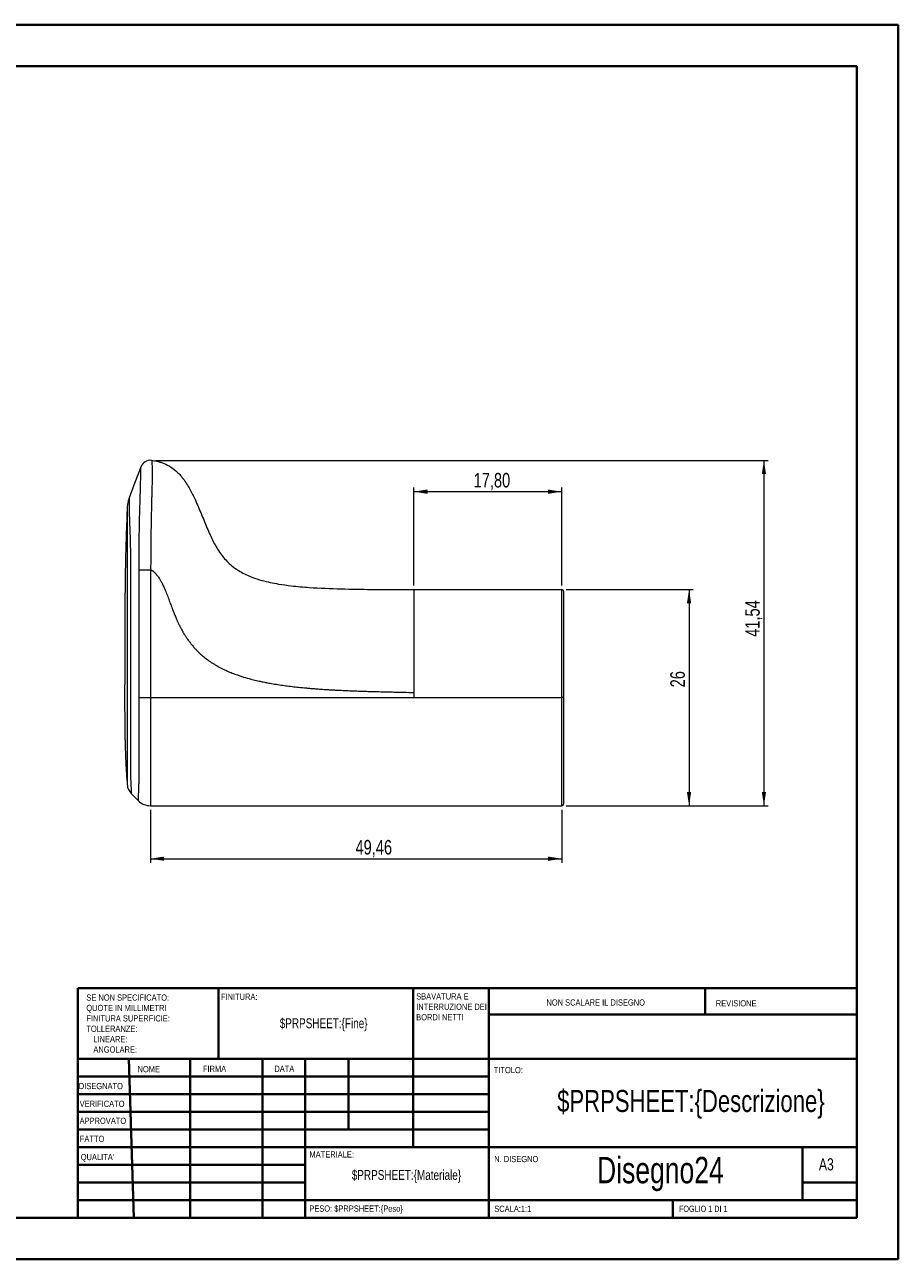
# Model space of a CAD drawing. Header units: millimetres. Extents: x 0 to 420, y 0 to 297.
# Tile 2 of 2: x 210 to 420, y 0 to 297. Entities that reach past the tile are written whole.
import ezdxf

# ---------------------------------------------------------------- set-up
doc = ezdxf.new("R2010")
doc.units = ezdxf.units.MM
doc.styles.add('SLDTEXTSTYLE0', font='TXT', dxfattribs={"width": 0.75})
doc.styles.add('SLDTEXTSTYLE1', font='TXT', dxfattribs={"width": 0.692308})
doc.dimstyles.new('SLDDIMSTYLE0', dxfattribs={"dimtxt": 3.5, "dimasz": 3.302, "dimexe": 0, "dimexo": 0.0625, "dimgap": 0.875, "dimtad": 1, "dimdec": 6, "dimlfac": 0.5, "dimrnd": 1e-09, "dimzin": 12, "dimdsep": 46, "dimtxsty": 'SLDTEXTSTYLE0', "dimsah": 1, "dimcen": 0.09, "dimadec": 0, "dimazin": 3, "dimtfac": 1, "dimtofl": 0, "dimtmove": 0, "dimatfit": 3, "dimfxl": 0, "dimfrac": 2, "dimtolj": 1, "dimtzin": 12, "dimarcsym": 0})
doc.dimstyles.new('SLDDIMSTYLE1', dxfattribs={"dimtxt": 3.5, "dimasz": 3.302, "dimexe": 0, "dimexo": 0.0625, "dimgap": 0.875, "dimtad": 1, "dimlfac": 0.5, "dimrnd": 1e-09, "dimzin": 12, "dimdsep": 46, "dimtxsty": 'SLDTEXTSTYLE0', "dimsah": 1, "dimcen": 0.09, "dimadec": 0, "dimazin": 3, "dimtfac": 1, "dimtofl": 0, "dimtmove": 0, "dimatfit": 3, "dimfxl": 0, "dimfrac": 2, "dimtolj": 1, "dimtzin": 12, "dimarcsym": 0})

# ---------------------------------------------------------------- blocks, each defined once
blk = doc.blocks.new('SW_NOTE_0')
at = {"color": 0, "linetype": 'Continuous', "lineweight": 0, "char_height": 1.5, "attachment_point": 1, "style": 'SLDTEXTSTYLE0'}
for s, insert in [('SBAVATURA E', (0, 1.93)), ('INTERRUZIONE DEI', (0, -0.57)), ('BORDI NETTI', (0, -3.07))]:
    blk.add_mtext(s, dxfattribs=dict(at, insert=insert))
blk = doc.blocks.new('SW_NOTE_1')
at = {"color": 0, "linetype": 'Continuous', "lineweight": 0, "char_height": 1.5, "attachment_point": 1, "style": 'SLDTEXTSTYLE0'}
for s, insert in [('SE NON SPECIFICATO:', (0, 1.93)), ('QUOTE IN MILLIMETRI', (0, -0.57)), ('TOLLERANZE:', (0, -5.57)), ('FINITURA SUPERFICIE:', (0, -3.07)), ('LINEARE:', (1.69, -8.07)), ('ANGOLARE:', (1.69, -10.57))]:
    blk.add_mtext(s, dxfattribs=dict(at, insert=insert))
blk = doc.blocks.new('_D_2')
at = {"color": 7, "linetype": 'Continuous', "lineweight": 0}
for p, q in [((240.29, 108.33), (240.29, 95.58)), ((339.21, 108.33), (339.21, 95.58)), ((240.29, 96.58), (339.21, 96.58))]:
    blk.add_line(p, q, dxfattribs=at)
for points in [[(240.29, 96.58), (243.6, 96.07), (243.6, 97.09)], [(339.21, 96.58), (335.9, 97.09), (335.9, 96.07)]]:
    blk.add_solid(points, dxfattribs=at)
at = {"color": 7, "linetype": 'Continuous', "lineweight": 0, "insert": (289.6, 101.09), "char_height": 3.5, "attachment_point": 1, "style": 'SLDTEXTSTYLE0'}
blk.add_mtext('49,46', dxfattribs=at)
blk = doc.blocks.new('_D_3')
at = {"color": 7, "linetype": 'Continuous', "lineweight": 0}
for p, q in [((340.21, 161.33), (370.78, 161.33)), ((369.78, 161.33), (369.78, 109.33)), ((340.21, 109.33), (370.78, 109.33))]:
    blk.add_line(p, q, dxfattribs=at)
for points in [[(369.78, 161.33), (369.27, 158.03), (370.29, 158.03)], [(369.78, 109.33), (370.29, 112.63), (369.27, 112.63)]]:
    blk.add_solid(points, dxfattribs=at)
at = {"color": 7, "linetype": 'Continuous', "lineweight": 0, "insert": (365.27, 137.81), "char_height": 3.5, "attachment_point": 1, "rotation": 90, "style": 'SLDTEXTSTYLE0'}
blk.add_mtext('26', dxfattribs=at)
blk = doc.blocks.new('_D_4')
at = {"color": 7, "linetype": 'Continuous', "lineweight": 0}
for p, q in [((303.61, 162.33), (303.61, 185.88)), ((303.61, 184.88), (339.21, 184.88)), ((339.21, 162.33), (339.21, 185.88))]:
    blk.add_line(p, q, dxfattribs=at)
for points in [[(303.61, 184.88), (306.91, 184.37), (306.91, 185.39)], [(339.21, 184.88), (335.9, 185.39), (335.9, 184.37)]]:
    blk.add_solid(points, dxfattribs=at)
at = {"color": 7, "linetype": 'Continuous', "lineweight": 0, "insert": (318, 189.39), "char_height": 3.5, "attachment_point": 1, "style": 'SLDTEXTSTYLE0'}
blk.add_mtext('17,80', dxfattribs=at)
blk = doc.blocks.new('_D_5')
at = {"color": 7, "linetype": 'Continuous', "lineweight": 0}
for p, q in [((241.63, 192.41), (388.78, 192.41)), ((387.78, 192.41), (387.78, 109.33)), ((340.21, 109.33), (388.78, 109.33))]:
    blk.add_line(p, q, dxfattribs=at)
for points in [[(387.78, 192.41), (387.27, 189.11), (388.29, 189.11)], [(387.78, 109.33), (388.29, 112.63), (387.27, 112.63)]]:
    blk.add_solid(points, dxfattribs=at)
at = {"color": 7, "linetype": 'Continuous', "lineweight": 0, "insert": (383.27, 149.97), "char_height": 3.5, "attachment_point": 1, "rotation": 90, "style": 'SLDTEXTSTYLE0'}
blk.add_mtext('41,54', dxfattribs=at)

msp = doc.modelspace()

# ---------------------------------------------------------------- linework, layer by layer
at = {"color": 7, "linetype": 'Continuous', "lineweight": 40}
for p, q in [((0.0788436, 297.2147802), (420.0788436, 297.2147802)), ((420.0788436, 0.2147802), (420.0788436, 297.2147802)), ((25.0788436, 287.2147802), (410.0788436, 287.2147802)), ((410.0788436, 287.2147802), (410.0788436, 10.2147802)), ((222.8788436, 65.4647802), (410.0788436, 65.4647802)), ((222.8788436, 65.4647802), (222.8788436, 10.2147802)), ((256.6788436, 48.4647802), (256.6788436, 65.4647802)), ((303.4788436, 65.4647802), (303.4788436, 27.2147802)), ((321.6788436, 65.4647802), (321.6788436, 10.2147802)), ((373.6788436, 59.0897802), (373.6788436, 65.4647802)), ((410.0788436, 59.0897802), (321.6788436, 59.0897802)), ((410.0788436, 48.4647802), (222.8788436, 48.4647802)), ((235.0943545, 48.4647802), (236.3115906, 10.2147802)), ((249.869796, 48.4647802), (249.869796, 10.2147802)), ((267.2777697, 48.4647802), (267.2777697, 10.2147802)), ((277.4788436, 10.2147802), (277.4788436, 48.4647802)), ((287.8788436, 31.4647802), (287.8788436, 48.4647802)), ((321.6788436, 44.2147802), (222.8788436, 44.2147802)), ((321.6788436, 39.9647802), (222.8788436, 39.9647802)), ((321.6788436, 35.7147802), (222.8788436, 35.7147802)), ((321.6788436, 31.4647802), (222.8788436, 31.4647802)), ((277.4788436, 27.2147802), (222.8788436, 27.2147802)), ((277.4788436, 27.2147802), (410.0788436, 27.2147802)), ((397.0788436, 14.4647802), (397.0788436, 27.2147802)), ((277.4788436, 22.9647082), (222.8788436, 22.9647082)), ((277.4788436, 18.7147802), (222.8788436, 18.7147802)), ((410.0788436, 18.7147802), (397.0788436, 18.7147802)), ((222.8788436, 14.4647802), (410.0788436, 14.4647802)), ((365.8788436, 10.2147802), (365.8788436, 14.4647802)), ((25.0788436, 10.2147802), (410.0788436, 10.2147802)), ((0.0788436, 0.2147802), (420.0788436, 0.2147802))]:
    msp.add_line(p, q, dxfattribs=at)
at = {"color": 7, "linetype": 'Continuous', "lineweight": 15}
for p, q in [((303.6062584, 161.3304176), (339.2062569, 161.3304176)), ((303.6062584, 135.3304171), (339.2062569, 135.3304171)), ((339.6062569, 135.3304171), (339.2062569, 135.3304171)), ((240.2947114, 109.3304165), (339.2062569, 109.3304165))]:
    msp.add_line(p, q, dxfattribs=at)
at = {"color": 7, "linetype": 'Continuous', "lineweight": 15, "flags": 128}
for points in [[(237.9562125, 190.7969647), (236.5653754, 187.0880731), (235.1667748, 183.3584726)], [(235.7003407, 112.2350477), (236.5653754, 111.3703948), (237.4120743, 110.5240703)]]:
    msp.add_lwpolyline(points, dxfattribs=at)
at = {"color": 8, "linetype": 'Continuous', "lineweight": 15, "flags": 128}
msp.add_lwpolyline([(234.7110973, 178.189692), (234.7111196, 177.6439295), (234.7111941, 177.1364593), (234.7112835, 176.6993933), (234.7113729, 176.3582163), (234.7114549, 176.1317522), (234.7117529, 175.5975642), (234.7122447, 174.8619199), (234.7127289, 174.1754495), (234.7131909, 173.4858834), (234.7134069, 173.0349668), (234.7135187, 172.4832252), (234.7135038, 171.8029947), (234.7134666, 171.16201), (234.7134442, 170.7199038), (234.7134889, 170.3427181), (234.7136826, 169.7116949), (234.7140179, 168.9032995), (234.7142787, 168.1753144), (234.7143532, 167.6607363), (234.7142936, 167.2728703), (234.714152, 166.7788335), (234.7139285, 166.1793616), (234.713556, 165.2601947), (234.7134367, 164.9330956), (234.713392, 164.8024925), (234.7133771, 164.7454117), (234.7133697, 164.7189267), (234.7133622, 164.7061974), (234.7133622, 164.6999594), (234.7133622, 164.696873), (234.7133622, 164.6953382), (234.7133622, 164.6945727), (234.7133622, 164.6941908), (234.7133622, 164.6940008), (234.7133622, 164.693904), (234.7133622, 164.6938574), (234.7133622, 164.6938332), (234.7133622, 164.693809), (234.7133548, 164.6104482), (234.7133697, 164.3310607), (234.7134069, 163.8668485), (234.7134889, 162.9613441), (234.7135485, 162.3860661), (234.7135783, 162.0678109), (234.7135932, 161.9010203), (234.7136081, 161.8157112), (234.7136081, 161.772576), (234.7136156, 161.7508892), (234.7136156, 161.7400151), (234.7136156, 161.7345706), (234.7136156, 161.7318474), (234.7136156, 161.730484), (234.7136156, 161.7298022), (234.7136156, 161.7294614), (234.7136156, 161.7292919), (234.7136156, 161.7292062), (234.7136156, 161.7291634), (234.7136156, 161.7291429), (234.7136156, 161.7291205), (234.7136603, 161.3898472), (234.7137422, 160.8854), (234.713854, 160.1835609), (234.7140104, 159.2843354), (234.7141669, 158.3839868), (234.7142787, 157.6707129), (234.7143755, 157.0072927), (234.7144426, 156.3937244), (234.7144873, 155.8300041), (234.7145171, 155.1829491), (234.714532, 154.4958789), (234.7145171, 153.7406061), (234.7144873, 152.9171307), (234.7143383, 150.6819947), (234.7140775, 148.0603347), (234.7137199, 145.0523006), (234.7135411, 143.6605452), (234.7133771, 142.2577355), (234.7132654, 141.0340381), (234.7131983, 139.9889149), (234.7131909, 139.512685), (234.7131909, 139.0854294), (234.7132058, 138.7071757), (234.7132281, 138.3779599), (234.7132728, 138.0978221), (234.713392, 137.5613973), (234.7136156, 136.7164122), (234.7138391, 135.9984888), (234.7140626, 135.4079834), (234.7142861, 134.9627324), (234.7144053, 134.5114586), (234.7144575, 133.881015), (234.7144351, 133.0705258), (234.7143457, 132.0798775), (234.714152, 130.4391114), (234.7139955, 128.908893), (234.7138614, 127.4890498), (234.7138018, 126.7414026), (234.7137646, 126.1114635), (234.7137944, 125.6219501), (234.7138987, 124.8282882), (234.7140849, 123.7302263), (234.7141967, 123.0621886), (234.714234, 122.5968477), (234.7142191, 122.1046865), (234.714152, 121.5862416), (234.7140402, 121.0411525), (234.7138838, 120.4691882), (234.7137273, 119.4416516), (234.7138689, 118.3175248), (234.7144053, 117.1933644), (234.7148226, 116.6780413), (234.715061, 116.4424968), (234.7151802, 116.3317998), (234.7152472, 116.2781388), (234.715277, 116.2516781), (234.7152919, 116.2385408), (234.7152994, 116.2319955), (234.7153068, 116.2287284), (234.7153068, 116.2270967), (234.7153068, 116.2262809), (234.7153068, 116.225873), (234.7153143, 116.22567), (234.7153143, 116.2255675), (234.7153143, 116.2255172), (234.7153143, 116.2254911), (234.7153143, 116.2254781), (234.7153143, 116.2254651), (234.7153217, 116.2124582), (234.7153664, 116.1165879), (234.715441, 115.8769027), (234.7154931, 115.5591988), (234.715508, 115.3907933), (234.7155006, 115.3073337), (234.7155006, 115.2660911), (234.7155006, 115.2456206), (234.7154931, 115.2354263), (234.7154931, 115.2303394), (234.7154931, 115.2277988), (234.7154931, 115.2265303), (234.7154931, 115.2258952), (234.7154931, 115.2255767), (234.7154931, 115.2254183), (234.7154931, 115.2253401), (234.7154931, 115.2252991), (234.7154931, 115.2252805), (234.7154931, 115.2252693), (234.7154931, 115.2252656), (234.7154931, 115.22526), (234.7155378, 115.1553382), (234.7155751, 115.1134827), (234.7156272, 115.0648341), (234.7156868, 115.0107671), (234.7157613, 114.9527625), (234.7158433, 114.8923439), (234.7159327, 114.8309809), (234.7160296, 114.770009), (234.7161264, 114.7105199), (234.7162084, 114.6563616), (234.7162605, 114.5931956), (234.7162829, 114.5285767), (234.7162754, 114.4701548), (234.7162531, 114.4283031), (234.7162307, 114.4056254), (234.7162307, 114.3935163), (234.7162382, 114.3871163), (234.716268, 114.3766445), (234.7162754, 114.3715855), (234.7162754, 114.3716451)], dxfattribs=at)
at = {"color": 7, "linetype": 'Continuous', "lineweight": 15}
for centre, radius, start, end in [((240.3141657, 189.912733), 2.5182953, 82.889551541, 159.44394877), ((339.2062569, 160.9304171), 0.4, 0, 90), ((240.2947114, 113.4079812), 4.0775641, 225.012660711, 270), ((339.2062569, 109.7304171), 0.4, 270, 0)]:
    msp.add_arc(centre, radius, start, end, dxfattribs=at)
for points, knots in [([(237.5589269, 166.1090604), (237.5617702, 166.775178), (237.5672845, 168.0670504), (237.5789925, 169.9436869), (237.5929623, 171.6970741), (237.6094233, 173.3250858), (237.6282794, 174.8253151), (237.6566773, 176.6445232), (237.7021442, 178.8432579), (237.7742773, 181.4037561), (237.8458751, 183.623766), (237.8971013, 185.2007074), (237.9363268, 186.3724419), (237.9532388, 187.4781035), (237.9644227, 188.6655683), (237.968216, 189.6819715), (237.9648984, 190.2471044), (237.9603572, 190.551783), (237.9580361, 190.7052585), (237.9564839, 190.785019), (237.9563032, 190.7929722), (237.9562124, 190.7969657)], [0, 0, 0, 0, 0.0473637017, 0.0918574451, 0.133457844, 0.1721298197, 0.2078370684, 0.2405528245, 0.3024165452, 0.3662726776, 0.4286486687, 0.4730341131, 0.4993057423, 0.5376824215, 0.5934391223, 0.666773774, 0.757697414, 0.8174018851, 0.8777196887, 0.9386000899, 1, 1, 1, 1]), ([(240.6258864, 192.411661), (240.6260079, 192.409947), (240.6262477, 192.4065629), (240.6282391, 192.3762296), (240.6314085, 192.3243804), (240.635823, 192.2470242), (240.6414485, 192.141899), (240.6481178, 192.0062212), (240.6618482, 191.7185864), (240.6789511, 191.1824057), (240.6921755, 190.1467238), (240.6975792, 189.0847718), (240.698943, 188.177138), (240.6979167, 187.5570208), (240.6972901, 187.0814633), (240.6839093, 186.6036354), (240.6679468, 185.9389137), (240.6456205, 185.1388174), (240.6188903, 184.1822317), (240.5874664, 183.0452722), (240.5418188, 181.3573903), (240.4904937, 179.1080447), (240.4423955, 176.2484038), (240.403517, 173.134518), (240.3714763, 169.7131666), (240.3565406, 167.3396112), (240.3487871, 166.1074337)], [0, 0, 0, 0, 0.0364796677, 0.0720255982, 0.1066051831, 0.1401908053, 0.1727608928, 0.2043012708, 0.2348068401, 0.3279896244, 0.3946313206, 0.4424259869, 0.4756216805, 0.4959544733, 0.5038431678, 0.52022465, 0.5390541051, 0.5605433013, 0.5850165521, 0.6129275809, 0.6448692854, 0.7062196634, 0.7691892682, 0.8400201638, 0.9169500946, 1, 1, 1, 1]), ([(240.6258864, 192.411661), (240.6383306, 192.4101087), (240.8495091, 192.3834783), (241.4425362, 192.2948684), (242.2936049, 192.1075051), (243.4892225, 191.7276144), (244.8962377, 191.0777302), (246.6151371, 189.8217579), (248.3081609, 187.921298), (249.7805983, 185.5486312), (250.9058631, 183.2733153), (252.0336114, 180.7418872), (253.1907765, 177.9030312), (254.5113622, 174.6711442), (255.9789545, 171.6628262), (257.7804121, 169.0009577), (259.8276314, 167.0011617), (262.1512534, 165.4283138), (264.4859871, 164.3338736), (267.5852338, 163.3357242), (270.7650981, 162.6769831), (274.575196, 162.1568798), (279.5998334, 161.7204163), (286.0204644, 161.4642053), (294.392293, 161.3396221), (300.206274, 161.3304171), (303.6062569, 161.3304171)], [0.02530905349, 0.02530905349, 0.02530905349, 0.02530905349, 0.02577964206, 0.03329640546, 0.04780857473, 0.05843447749, 0.08030884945, 0.10572888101, 0.13786972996, 0.17534724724, 0.21022001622, 0.23303658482, 0.27932828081, 0.32518841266, 0.36398504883, 0.40474805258, 0.44530049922, 0.4707284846, 0.50978679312, 0.54169592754, 0.59273292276, 0.63144437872, 0.68591153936, 0.78189226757, 0.87245079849, 1, 1, 1, 1]), ([(235.1696656, 183.341869), (235.045118, 182.9633074), (234.7958766, 182.2057403), (234.7384146, 181.4100724), (234.7096668, 181.0120054)], [0, 0, 0, 0, 0.4997070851, 1, 1, 1, 1]), ([(235.1699413, 183.3572843), (235.1700257, 183.3629443), (235.1701751, 183.3729524), (235.1696953, 183.3422639), (235.1694868, 183.3289311)], [0, 0, 0, 0, 0.5655427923, 1, 1, 1, 1]), ([(234.7116114, 181.066309), (234.6475265, 179.3278477), (234.518216, 175.8199752), (234.3593901, 170.6463803), (234.2465061, 165.6502731), (234.1840951, 160.9674881), (234.1532379, 156.5980717), (234.1387481, 152.6102606), (234.1305917, 148.9922901), (234.1240417, 145.732488), (234.1174344, 142.7507505), (234.1110045, 140.047074), (234.1055999, 137.5310336), (234.1025255, 135.2296429), (234.103395, 133.1551703), (234.1086296, 131.3717203), (234.1179119, 129.8238024), (234.1286369, 128.6885649), (234.1380485, 127.9108391), (234.1444707, 127.4374831), (234.1511281, 126.9944491), (234.1591506, 126.5075199), (234.1707315, 125.8730755), (234.1911131, 124.902279), (234.2263951, 123.5251001), (234.2861638, 121.7009324), (234.3823078, 119.4776699), (234.5190675, 116.98938), (234.6523229, 115.2442185), (234.7189353, 114.3718388)], [0, 0, 0, 0, 0.0782259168, 0.1578445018, 0.2327459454, 0.3029367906, 0.3684275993, 0.4292250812, 0.4822526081, 0.5311118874, 0.5758033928, 0.6163271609, 0.6526830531, 0.6889373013, 0.7198094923, 0.7459629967, 0.7691346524, 0.7894158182, 0.7970132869, 0.8041090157, 0.8107030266, 0.8169372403, 0.8260075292, 0.8392357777, 0.8605988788, 0.8879525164, 0.9213023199, 0.9606602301, 1, 1, 1, 1]), ([(234.7109483, 181.066335), (234.7109441, 181.0679687), (234.7109385, 181.0701729), (234.7109285, 181.0523212), (234.7109259, 181.0477011)], [0, 0, 0, 0, 0.74119436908, 1, 1, 1, 1]), ([(237.5598315, 135.3290525), (237.5600496, 137.9377695), (237.5602642, 140.4991188), (237.5606918, 145.5912094), (237.5609048, 148.1218812), (237.5613262, 153.1897158), (237.5615345, 155.7269058), (237.5619428, 160.8507968), (237.5621414, 163.440226), (237.5623426, 166.0937645)], [0, 0, 0, 0, 0.25, 0.25, 0.5, 0.5, 0.75, 0.75, 1, 1, 1, 1]), ([(237.5623477, 166.0941853), (237.8749755, 166.0941818), (238.3030123, 166.0940224), (239.2853182, 166.093393), (239.8339423, 166.0929261), (240.3538362, 166.0923968)], [0, 0, 0, 0, 0.5, 0.5, 1, 1, 1, 1]), ([(240.3539061, 166.1047312), (240.3536076, 160.9758382), (240.3530916, 155.8467383), (240.3523225, 148.1530932), (240.3520491, 145.5885286), (240.3515418, 140.459437), (240.3513361, 137.8949368), (240.3511049, 135.3304124)], [0, 0, 0, 0, 0.5, 0.5, 0.75, 0.75, 1, 1, 1, 1]), ([(240.3513455, 166.1060822), (240.3871661, 166.086768), (240.4984472, 166.0267661), (240.6350432, 165.9424964), (240.790551, 165.8378012), (240.9277116, 165.7379826), (241.0601796, 165.63205), (241.1892665, 165.5221225), (241.314805, 165.4081484), (241.435918, 165.289524), (241.5537837, 165.1677467), (241.7108951, 164.9968615), (241.8784363, 164.7967276), (242.0731409, 164.544873), (242.2741699, 164.2649922), (242.4451491, 164.0024892), (242.6689538, 163.6390362), (242.8679146, 163.28881), (243.0599042, 162.9205172), (243.2181368, 162.6053178), (243.3897987, 162.2475655), (243.5810368, 161.8241308), (243.7845708, 161.3542115), (243.9989513, 160.8372782), (244.2052879, 160.3171037), (244.4072921, 159.7952539), (244.6057869, 159.2721016), (244.8404219, 158.643001), (245.0737789, 158.0134332), (245.3077701, 157.3840937), (245.4954872, 156.8843755), (245.6977071, 156.3529771), (245.8844359, 155.8706619), (246.0760419, 155.3902448), (246.2385978, 154.9910529), (246.4373336, 154.5135186), (246.6432854, 154.0389996), (246.8916478, 153.4889895), (247.1039358, 153.037768), (247.3211773, 152.599344), (247.5306965, 152.1883758), (247.7466943, 151.7806882), (247.9710191, 151.3775615), (248.1622046, 151.0440268), (248.3577223, 150.7129939), (248.5591467, 150.385528), (248.8053722, 149.9972363), (249.0572143, 149.6161825), (249.3173031, 149.2426382), (249.5371891, 148.9367133), (249.7617142, 148.6341827), (249.9924611, 148.3363643), (250.2280135, 148.0424136), (250.4683573, 147.7522948), (250.715091, 147.4675908), (251.0358453, 147.109835), (251.4755043, 146.6429229), (252.1776036, 145.9574092), (253.0597671, 145.183366), (254.0947825, 144.382374), (255.0390797, 143.7393832), (256.2658277, 142.981666), (257.5218585, 142.3082551), (258.7192163, 141.7597479), (259.6376229, 141.3694065), (260.5829889, 140.9972615), (261.6928309, 140.6073595), (262.9830562, 140.1953685), (264.2950696, 139.8229172), (265.5448041, 139.5116736), (266.5417911, 139.2831475), (267.4308994, 139.0930657), (268.322985, 138.9175524), (269.1054084, 138.7737328), (270.0593468, 138.607714), (271.2984807, 138.4105278), (272.8244846, 138.1955841), (274.3536393, 138.004711), (276.0163756, 137.820522), (277.4915594, 137.677888), (278.7778419, 137.5663399), (279.5821506, 137.5015697), (280.5476063, 137.4279651), (281.6745307, 137.3482289), (282.8020484, 137.276685), (283.8472865, 137.2149094), (285.0105744, 137.1503952), (286.2135227, 137.0907482), (287.4167985, 137.0358226), (288.4194349, 136.9929255), (289.4221607, 136.953507), (290.625625, 136.9089621), (291.8296075, 136.8679081), (293.0391739, 136.8303821), (294.2648681, 136.7943653), (295.7072529, 136.7549553), (297.1496303, 136.7192969), (298.3858574, 136.6904471), (299.4160517, 136.6673454), (301.0645028, 136.6321194), (302.4612653, 136.604084), (303.4459089, 136.5849891), (303.6062588, 136.5818795)], [0, 0, 0, 0, 0.0015869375, 0.004930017, 0.00625258, 0.008897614, 0.0115425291, 0.0128650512, 0.0155093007, 0.018152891, 0.019474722, 0.0221181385, 0.0272039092, 0.0296467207, 0.0345318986, 0.0406375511, 0.041858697, 0.0511773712, 0.0563355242, 0.0580547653, 0.0649311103, 0.0718079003, 0.0761723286, 0.0849014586, 0.0936303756, 0.0979948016, 0.1067236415, 0.1154508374, 0.1241788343, 0.1329074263, 0.1416348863, 0.1449960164, 0.1550803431, 0.1618038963, 0.1651658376, 0.1718889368, 0.1819744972, 0.1853369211, 0.1954232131, 0.2014187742, 0.2044174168, 0.2134124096, 0.2194089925, 0.2224075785, 0.2284045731, 0.234401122, 0.2373994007, 0.2463346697, 0.252210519, 0.2551488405, 0.2610267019, 0.2669014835, 0.2698398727, 0.2757162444, 0.2815921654, 0.2845304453, 0.2944539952, 0.3065958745, 0.322784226, 0.3401928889, 0.3576015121, 0.3673075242, 0.3964177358, 0.4130959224, 0.4186558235, 0.4353329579, 0.4527055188, 0.4645197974, 0.4881477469, 0.5058756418, 0.5147396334, 0.5280350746, 0.5413301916, 0.5501940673, 0.5590582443, 0.579089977, 0.5991217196, 0.6191530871, 0.6391834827, 0.6643588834, 0.676947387, 0.6895331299, 0.6958261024, 0.7147068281, 0.7335895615, 0.739884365, 0.7555394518, 0.779024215, 0.7868534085, 0.802512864, 0.8181600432, 0.8259871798, 0.8494769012, 0.8651392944, 0.8731797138, 0.897296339, 0.9214093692, 0.9294457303, 0.94551903, 0.9615942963, 0.9937456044, 1, 1, 1, 1]), ([(339.2062569, 135.3304171), (339.2062569, 137.1715652), (339.2062569, 139.009944), (339.2062569, 142.6757062), (339.2062569, 144.5033082), (339.2062569, 147.2277231), (339.2062569, 148.1329698), (339.2062569, 149.9346165), (339.2062569, 150.8322864), (339.2062569, 152.5610799), (339.2062569, 153.397562), (339.2062569, 154.592612), (339.2062569, 154.9811848), (339.2062569, 155.7140238), (339.2062569, 156.4081286), (339.2062569, 157.0233919), (339.2062569, 157.5995292), (339.2062569, 157.8695399), (339.2062569, 158.6074236), (339.2062569, 159.0073212), (339.2062569, 159.6755134), (339.2062569, 159.9439081), (339.2062569, 160.3817141), (339.2062569, 160.5523466), (339.2062569, 160.967804), (339.2062569, 161.1178861), (339.2062569, 161.3001986), (339.2062569, 161.3304171), (339.2062569, 161.3304171)], [0, 0, 0, 0, 0.125, 0.125, 0.25, 0.25, 0.3125, 0.3125, 0.375, 0.375, 0.4375, 0.4375, 0.46875, 0.46875, 0.5, 0.53125, 0.53125, 0.5625, 0.5625, 0.625, 0.625, 0.6875, 0.6875, 0.75, 0.75, 0.875, 0.875, 1, 1, 1, 1]), ([(339.6062569, 160.9304171), (339.6062569, 160.9304171), (339.6062569, 160.9013278), (339.6062569, 160.7282913), (339.6062569, 160.5866187), (339.6062569, 160.1972948), (339.6062569, 160.0374303), (339.6062569, 159.7285816), (339.6062569, 159.6140057), (339.6062569, 159.3555213), (339.6062569, 159.2112745), (339.6062569, 158.7313473), (339.6062569, 158.3473044), (339.6062569, 157.6344798), (339.6062569, 157.3721277), (339.6062569, 156.8096835), (339.6062569, 156.2075195), (339.6062569, 155.5249919), (339.6062569, 154.8029792), (339.6062569, 154.4194022), (339.6062569, 153.2368217), (339.6062569, 152.4079515), (339.6062569, 150.6943059), (339.6062569, 149.8042031), (339.6062569, 148.0184636), (339.6062569, 147.1212236), (339.6062569, 144.4209843), (339.6062569, 142.6097017), (339.6062569, 138.9768043), (339.6062569, 137.1549694), (339.6062569, 135.3304171)], [0, 0, 0, 0, 0.125, 0.125, 0.25, 0.25, 0.3125, 0.3125, 0.34375, 0.34375, 0.375, 0.375, 0.4375, 0.4375, 0.46875, 0.46875, 0.5, 0.53125, 0.53125, 0.5625, 0.5625, 0.625, 0.625, 0.6875, 0.6875, 0.75, 0.75, 0.875, 0.875, 1, 1, 1, 1]), ([(237.4120754, 110.5240709), (237.4120999, 110.5258631), (237.4121468, 110.5292828), (237.4125526, 110.5614384), (237.4132095, 110.6132413), (237.4141371, 110.6825519), (237.41532, 110.7647649), (237.4167816, 110.8535323), (237.4184377, 110.9419636), (237.423007, 111.1221401), (237.4341411, 111.4550253), (237.4592006, 112.0693564), (237.4875606, 112.7586292), (237.5129056, 113.4689312), (237.5379432, 114.2913647), (237.5680849, 115.1195961), (237.583056, 116.0893366), (237.5869185, 117.3826276), (237.5878189, 119.3384746), (237.5831102, 121.7222321), (237.5767667, 124.2821762), (237.5690981, 126.5898454), (237.5638911, 129.0116501), (237.5611906, 131.8586836), (237.5600203, 134.0693753), (237.5593533, 135.3292678)], [0, 0, 0, 0, 0.0436387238, 0.0832637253, 0.1188626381, 0.1504265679, 0.1779469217, 0.2014192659, 0.220838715, 0.2362020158, 0.304497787, 0.3627316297, 0.4004401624, 0.4362255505, 0.4700967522, 0.5020183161, 0.5246936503, 0.561614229, 0.6127447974, 0.6780710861, 0.7380576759, 0.7976816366, 0.8430385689, 0.9105463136, 1, 1, 1, 1]), ([(237.5593534, 135.3291626), (237.8713254, 135.3293301), (238.2987841, 135.3295474), (239.2809181, 135.3300259), (239.8299905, 135.3302844), (240.3499746, 135.3305223)], [0, 0, 0, 0, 0.5, 0.5, 1, 1, 1, 1]), ([(240.3499751, 135.3304171), (240.3502558, 134.6993357), (240.3507962, 133.4848349), (240.3515823, 131.7315051), (240.3523081, 130.1119242), (240.3529741, 128.6169545), (240.3535803, 127.2380154), (240.3541266, 125.9670562), (240.354613, 124.7965318), (240.3550395, 123.7193787), (240.3554061, 122.7289918), (240.3557127, 121.8192017), (240.3559595, 120.9842533), (240.3561463, 120.2187837), (240.3562731, 119.5178022), (240.35634, 118.8766705), (240.356347, 118.2910838), (240.356294, 117.7570529), (240.3561812, 117.270888), (240.3560086, 116.8291832), (240.3557761, 116.4288021), (240.355484, 116.0668653), (240.3551324, 115.740738), (240.3547213, 115.448019), (240.3542508, 115.1865306), (240.3537216, 114.9543086), (240.3531328, 114.7495938), (240.3524885, 114.5708232), (240.3517782, 114.4166228), (240.351037, 114.2857996), (240.3462123, 113.6840549), (240.3364826, 112.703991), (240.3253162, 111.6034664), (240.3157123, 110.7747412), (240.3079982, 110.1718112), (240.302006, 109.7549733), (240.2977783, 109.4928587), (240.2951664, 109.3512909), (240.2948664, 109.3375262), (240.2947114, 109.3304171)], [0, 0, 0, 0, 0.0426455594, 0.0820703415, 0.1185017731, 0.152155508, 0.1832357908, 0.2119357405, 0.2384375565, 0.2629126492, 0.2855217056, 0.3064147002, 0.3257308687, 0.3435986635, 0.3601357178, 0.3754488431, 0.3896340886, 0.4027768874, 0.4149523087, 0.4262254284, 0.4366518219, 0.4462781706, 0.4551429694, 0.4632773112, 0.4707057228, 0.4774470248, 0.4835151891, 0.4889201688, 0.4936686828, 0.497764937, 0.501211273, 0.5510356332, 0.6021586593, 0.6564169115, 0.7149795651, 0.7784805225, 0.8471759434, 0.9210697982, 1, 1, 1, 1]), ([(240.3420378, 135.3304125), (245.6140196, 135.3303782), (250.8861009, 135.3304385), (261.430123, 135.3304256), (266.702155, 135.330439), (282.5181737, 135.3304059), (293.0622133, 135.3304095), (303.606259, 135.3304191)], [0, 0, 0, 0, 0.25, 0.25, 0.5, 0.5, 1, 1, 1, 1]), ([(339.2062569, 109.3304171), (339.2062569, 109.3304171), (339.2062569, 109.3601091), (339.2062569, 109.5373824), (339.2062569, 109.6826206), (339.2062569, 110.0826205), (339.2062569, 110.2469569), (339.2062569, 110.6704816), (339.2062569, 110.9308954), (339.2062569, 111.5787135), (339.2062569, 111.9670114), (339.2062569, 112.687102), (339.2062569, 112.9510193), (339.2062569, 113.5152424), (339.2062569, 114.1189067), (339.2062569, 114.8028519), (339.2062569, 115.5266373), (339.2062569, 115.911138), (339.2062569, 117.0961898), (339.2062569, 117.929721), (339.2062569, 119.658987), (339.2062569, 120.5570725), (339.2062569, 122.3673416), (339.2062569, 123.2815838), (339.2062569, 126.0425068), (339.2062569, 127.89974), (339.2062569, 131.6112865), (339.2062569, 133.4700983), (339.2062569, 135.3304171)], [0, 0, 0, 0, 0.125, 0.125, 0.25, 0.25, 0.3125, 0.3125, 0.375, 0.375, 0.4375, 0.4375, 0.46875, 0.46875, 0.5, 0.53125, 0.53125, 0.5625, 0.5625, 0.625, 0.625, 0.6875, 0.6875, 0.75, 0.75, 0.875, 0.875, 1, 1, 1, 1]), ([(339.6062569, 135.3304171), (339.6062569, 133.5110124), (339.6062569, 131.6946319), (339.6062569, 128.0738116), (339.6062569, 126.2691354), (339.6062569, 123.5805029), (339.6062569, 122.6874203), (339.6062569, 121.354975), (339.6062569, 120.9120353), (339.6062569, 120.0292053), (339.6062569, 119.5888222), (339.6062569, 118.2954598), (339.6062569, 117.4634854), (339.6062569, 116.2801085), (339.6062569, 115.8946418), (339.6062569, 115.16844), (339.6062569, 114.4826846), (339.6062569, 113.8787631), (339.6062569, 113.315049), (339.6062569, 113.0516991), (339.6062569, 112.3335007), (339.6062569, 111.9481876), (339.6062569, 111.3066606), (339.6062569, 111.0496164), (339.6062569, 110.6320937), (339.6062569, 110.4703445), (339.6062569, 110.0767418), (339.6062569, 109.933995), (339.6062569, 109.7596481), (339.6062569, 109.7304171), (339.6062569, 109.7304171)], [0, 0, 0, 0, 0.125, 0.125, 0.25, 0.25, 0.3125, 0.3125, 0.34375, 0.34375, 0.375, 0.375, 0.4375, 0.4375, 0.46875, 0.46875, 0.5, 0.53125, 0.53125, 0.5625, 0.5625, 0.625, 0.625, 0.6875, 0.6875, 0.75, 0.75, 0.875, 0.875, 1, 1, 1, 1]), ([(234.7136528, 114.431464), (234.7374896, 114.2296825), (234.7854821, 113.8234199), (234.996305, 113.243626), (235.2943868, 112.7056288), (235.5672469, 112.404119), (235.7023598, 112.2548197)], [0, 0, 0, 0, 0.2490928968, 0.5015183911, 0.7531655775, 1, 1, 1, 1])]:
    msp.add_open_spline(points, degree=3, knots=knots, dxfattribs=at)
at = {"color": 8, "linetype": 'Continuous', "lineweight": 15}
for points, knots in [([(235.1694868, 183.3289311), (235.1692098, 183.3117253), (235.1686838, 183.2790565), (235.1666953, 183.1469694), (235.1643267, 182.9584991), (235.1623095, 182.6694503), (235.1599076, 182.2704117), (235.159151, 181.7351535), (235.1668154, 181.0046144), (235.1819423, 180.3544087), (235.1897673, 180.0180644)], [0, 0, 0, 0, 0.1338532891, 0.2541492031, 0.3760151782, 0.5001325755, 0.627505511, 0.759755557, 0.8757241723, 1, 1, 1, 1]), ([(234.7109259, 181.0477011), (234.7109201, 181.0427991), (234.710909, 181.0334223), (234.7109066, 181.0129778), (234.710898, 180.9974753), (234.7108919, 180.988926), (234.7109022, 180.9844642), (234.7108874, 180.9821872), (234.7108888, 180.9810328), (234.7108886, 180.9804592), (234.7108887, 180.9801636), (234.7108887, 180.9800236), (234.7108887, 180.9799479), (234.7108887, 180.9799127), (234.7108887, 180.9798967), (234.7108887, 180.979886), (234.7108887, 180.9798845), (234.7108887, 180.9798774), (234.7108887, 180.9833077), (234.7108901, 180.9483641), (234.7108783, 180.9217526), (234.710875, 180.8525937), (234.7108588, 180.7588124), (234.7108451, 180.636438), (234.7108324, 180.5108444), (234.7108131, 180.3993761), (234.7108102, 180.3102527), (234.7107565, 180.2237374), (234.710661, 180.1133477), (234.7105484, 179.9725019), (234.7104352, 179.8153795), (234.7103846, 179.6660379), (234.7103682, 179.4921628), (234.7104697, 179.2597794), (234.710704, 178.9403445), (234.7110164, 178.5751247), (234.7110733, 178.3037847), (234.7110973, 178.189692)], [0, 0, 0, 0, 0.04808313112, 0.09197464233, 0.11436381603, 0.12566963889, 0.13135040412, 0.13419776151, 0.13562319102, 0.13633633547, 0.13669301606, 0.13687137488, 0.1369605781, 0.13700517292, 0.13702747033, 0.13703861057, 0.13704418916, 0.13704697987, 0.13704977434, 0.16409358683, 0.20912119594, 0.27214124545, 0.35315174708, 0.42875683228, 0.48989690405, 0.53657490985, 0.56877770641, 0.59123503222, 0.627179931, 0.67659082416, 0.71524490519, 0.75117513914, 0.78440432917, 0.83050309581, 0.89220796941, 0.95467572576, 1, 1, 1, 1]), ([(235.1897673, 180.0180644), (235.1972462, 179.7532619), (235.212334, 179.2190625), (235.2464153, 178.2612566), (235.2938982, 177.0423448), (235.3527217, 175.5535921), (235.4154746, 173.6953296), (235.4630888, 171.7142092), (235.496166, 169.6136549), (235.5220088, 166.9283113), (235.530038, 163.6649228), (235.527921, 159.8121101), (235.5281792, 155.3612944), (235.5278087, 150.2782368), (235.5272963, 144.5652802), (235.5290085, 138.8246669), (235.5291461, 134.3289134), (235.5258779, 131.0686105), (235.5224595, 129.0664922), (235.5177996, 127.0344826), (235.5108898, 124.9532582), (235.5032827, 122.8050357), (235.4987632, 120.9811892), (235.4972766, 119.4840505), (235.5004232, 118.3163695), (235.5094954, 117.2582493), (235.5260948, 116.347845), (235.546879, 115.5966485), (235.5703874, 114.9356631), (235.6020244, 114.2259863), (235.6365266, 113.5929531), (235.6660624, 113.0987514), (235.683879, 112.7684703), (235.697336, 112.4874665), (235.7033633, 112.2999064), (235.7017827, 112.2385299), (235.7019842, 112.2372556), (235.7020617, 112.2367651)], [0, 0, 0, 0, 0.0155586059, 0.0313871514, 0.0472177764, 0.0699245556, 0.0909381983, 0.1169871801, 0.1418539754, 0.1659812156, 0.2124091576, 0.257582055, 0.302667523, 0.3702938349, 0.4379003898, 0.5053259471, 0.5739460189, 0.5973611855, 0.6210276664, 0.6450788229, 0.669770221, 0.6955009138, 0.7227966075, 0.7374450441, 0.7530495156, 0.7696834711, 0.7828015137, 0.7961168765, 0.8092607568, 0.8218464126, 0.8449778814, 0.8662011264, 0.8861348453, 0.9052681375, 0.9420774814, 0.9777037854, 1, 1, 1, 1])]:
    msp.add_open_spline(points, degree=3, knots=knots, dxfattribs=at)
at = {"color": 7, "linetype": 'Continuous', "lineweight": 15}
for points in [[(303.6062569, 161.3304171), (303.6062569, 161.3304171), (303.6062569, 157.1649267), (303.6062569, 136.5818776)], [(303.6062569, 136.5818776), (303.6062569, 136.1712894), (303.6062569, 135.7541683), (303.6062569, 135.3304171)]]:
    msp.add_open_spline(points, degree=3, dxfattribs=at)

# ---------------------------------------------------------------- block references
at = {"color": 7, "linetype": 'Continuous', "lineweight": 0}
for name, p in [('SW_NOTE_1', (224.8926211, 61.9992774)), ('SW_NOTE_0', (304.1880593, 62.2842698))]:
    msp.add_blockref(name, p, dxfattribs=at)

# ---------------------------------------------------------------- texts
for s, insert, char_height, attachment_point, style in [('FINITURA:', (257.2501357, 64.1340522), 1.5, 1, 'SLDTEXTSTYLE0'), ('NON SCALARE IL DISEGNO', (335.4934841, 62.7477737), 1.5, 1, 'SLDTEXTSTYLE0'), ('REVISIONE', (376.2064253, 62.5496888), 1.5, 1, 'SLDTEXTSTYLE0'), ('$PRPSHEET:\\{Fine\\}', (281.9404768, 58.1959507), 2.38125, 2, 'SLDTEXTSTYLE0'), ('NOME', (237.2010828, 46.7162628), 1.5, 1, 'SLDTEXTSTYLE0'), ('FIRMA', (252.9124311, 46.7765365), 1.5, 1, 'SLDTEXTSTYLE0'), ('DATA', (270.0935455, 46.7909594), 1.5, 1, 'SLDTEXTSTYLE0'), ('TITOLO:', (322.8350305, 46.4931144), 1.5, 1, 'SLDTEXTSTYLE0'), ('DISEGNATO', (223.0909928, 42.644495), 1.5, 1, 'SLDTEXTSTYLE0'), ('$PRPSHEET:\\{Descrizione\\}', (370.2267594, 40.9437497), 5.291666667, 2, 'SLDTEXTSTYLE0'), ('VERIFICATO', (223.2893124, 38.3691873), 1.5, 1, 'SLDTEXTSTYLE0'), ('APPROVATO', (223.280566, 34.2790762), 1.5, 1, 'SLDTEXTSTYLE0'), ('FATTO', (223.3340301, 29.9484848), 1.5, 1, 'SLDTEXTSTYLE0'), ("QUALITA'", (223.5478864, 25.5644294), 1.5, 1, 'SLDTEXTSTYLE0'), ('MATERIALE:', (278.5247059, 26.2008364), 1.5, 1, 'SLDTEXTSTYLE0'), ('N. DISEGNO', (322.9528097, 25.083418), 1.5, 1, 'SLDTEXTSTYLE0'), ('Disegno24', (362.8889414, 24.8465188), 6.35, 2, 'SLDTEXTSTYLE0'), ('A3', (400.9998284, 24.5152247), 2.91041667, 1, 'SLDTEXTSTYLE0'), ('$PRPSHEET:\\{Materiale\\}', (301.8498342, 21.7003458), 2.38125, 2, 'SLDTEXTSTYLE0'), ('PESO: $PRPSHEET:\\{Peso\\}', (278.4966547, 13.1640921), 1.4986, 1, 'SLDTEXTSTYLE0'), ('SCALA:1:1', (322.9528097, 13.1148674), 1.5, 1, 'SLDTEXTSTYLE0'), ('FOGLIO 1 DI 1', (367.357138, 13.1148674), 1.5, 1, 'SLDTEXTSTYLE1')]:
    msp.add_mtext(s, dxfattribs=dict(at, insert=insert, char_height=char_height, attachment_point=attachment_point, style=style))

# ---------------------------------------------------------------- dimensions: what is measured, and where the dimension line sits
for base, p1, dimstyle, picture, middle in [((387.7816367, 109.3304171), (240.6258864, 192.411661), 'SLDDIMSTYLE1', '_D_5', (387.7816367, 155.7931174)), ((369.7816367, 109.3304171), (339.2062569, 161.3304171), 'SLDDIMSTYLE0', '_D_3', (369.7816367, 140.3944647))]:
    dim = msp.add_linear_dim(base=base, p1=p1, p2=(339.2062569, 109.3304171), angle=90, dimstyle=dimstyle, dxfattribs=at)
    dim.commit()
    dim.dimension.update_dxf_attribs({"geometry": picture, "text_midpoint": middle, "dimtype": 160})
for base, p1, p2, picture, middle in [((339.2062569, 184.8794614), (303.6062569, 161.3304171), (339.2062569, 161.3304171), '_D_4', (323.8142159, 184.8794614)), ((339.2062569, 96.5771841), (240.2947114, 109.3304171), (339.2062569, 109.3304171), '_D_2', (295.4156789, 96.5771841))]:
    dim = msp.add_linear_dim(base=base, p1=p1, p2=p2, dimstyle='SLDDIMSTYLE1', dxfattribs=at)
    dim.commit()
    dim.dimension.update_dxf_attribs({"geometry": picture, "text_midpoint": middle, "dimtype": 160})

doc.saveas('drawing.dxf')
